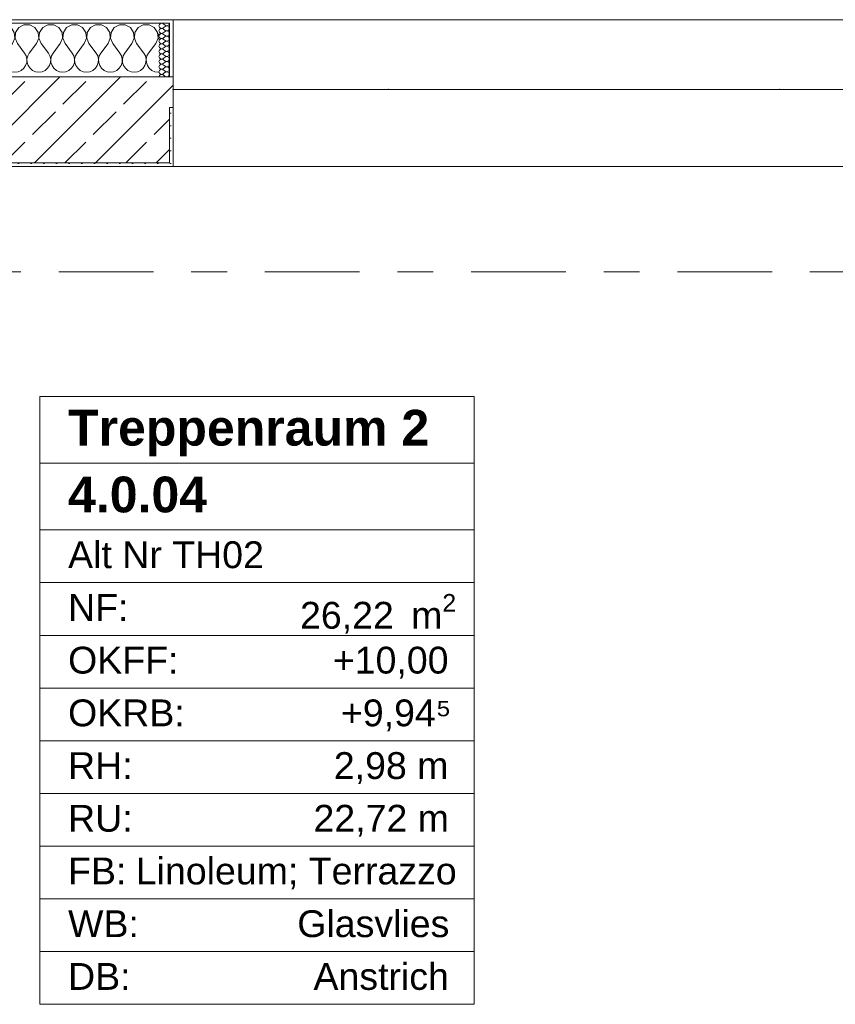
# Model space of a CAD drawing. Header units: metres. Extents: x -3.6 to 84.5, y -11 to 16.8.
# Tile 50 of 229: x 11.5 to 13.8, y 11.1 to 13.9. Entities that reach past the tile are written whole.
import ezdxf

# ---------------------------------------------------------------- set-up
doc = ezdxf.new("R2010")
doc.units = ezdxf.units.M
doc.header["$MEASUREMENT"] = 0
doc.linetypes.add('Strichlinie doppelt', pattern=[0.546806, 0.264583, -0.105833, 0.070556, -0.105833])
for name, color, linetype in [('401 - Zone.Raum_ Raumbegrenzung_ Whg.', 7, 'Continuous'), ('451 - Universal.Achsen Raster', 7, 'Continuous'), ('604 - Struktur.Wand Aussen', 7, 'Continuous'), ('613 - Struktur.Fassade', 7, 'Continuous')]:
    doc.layers.add(name, color=color, linetype=linetype)
doc.styles.add('ERSTELLTER_STIL_1', font='txt')
doc.styles.add('ERSTELLTER_STIL_2', font='txt')
pattern_1 = [(0, (0, 0), (0, 0.08660254), [0, -0.05]), (0, (0.025, 0.0433), (0, 0.08660254), [0, -0.05])]
pattern_2 = [(45, (0, 0), (-0.01767767, 0.01767767), [0, -0.025])]

# ---------------------------------------------------------------- blocks, each defined once
blk = doc.blocks.new('*X10')
at = {"layer": '604 - Struktur.Wand Aussen', "color": 7, "linetype": 'Continuous', "lineweight": 5}
for p, q in [((10.7748, 13.8407), (10.76, 13.8407)), ((10.7891, 13.833), (10.7748, 13.8407)), ((10.7981, 13.8195), (10.7891, 13.833)), ((10.7996, 13.8033), (10.7981, 13.8195)), ((10.8019, 13.8195), (10.8004, 13.8033)), ((10.8109, 13.833), (10.8019, 13.8195)), ((10.8252, 13.8407), (10.8109, 13.833)), ((10.8415, 13.8407), (10.8252, 13.8407)), ((10.8558, 13.833), (10.8415, 13.8407)), ((10.8648, 13.8195), (10.8558, 13.833)), ((10.8663, 13.8033), (10.8648, 13.8195)), ((10.8686, 13.8195), (10.867, 13.8033)), ((10.8776, 13.833), (10.8686, 13.8195)), ((10.8919, 13.8407), (10.8776, 13.833)), ((10.9081, 13.8407), (10.8919, 13.8407)), ((10.9224, 13.833), (10.9081, 13.8407)), ((10.9314, 13.8195), (10.9224, 13.833)), ((10.933, 13.8033), (10.9314, 13.8195)), ((10.9352, 13.8195), (10.9337, 13.8033)), ((10.9442, 13.833), (10.9352, 13.8195)), ((10.9585, 13.8407), (10.9442, 13.833)), ((10.9748, 13.8407), (10.9585, 13.8407)), ((10.9891, 13.833), (10.9748, 13.8407)), ((10.9981, 13.8195), (10.9891, 13.833)), ((10.9996, 13.8033), (10.9981, 13.8195)), ((11.0019, 13.8195), (11.0004, 13.8033)), ((11.0109, 13.833), (11.0019, 13.8195)), ((11.0252, 13.8407), (11.0109, 13.833)), ((11.0415, 13.8407), (11.0252, 13.8407)), ((11.0558, 13.833), (11.0415, 13.8407)), ((11.0648, 13.8195), (11.0558, 13.833)), ((11.0663, 13.8033), (11.0648, 13.8195)), ((11.0686, 13.8195), (11.067, 13.8033)), ((11.0776, 13.833), (11.0686, 13.8195)), ((11.0919, 13.8407), (11.0776, 13.833)), ((11.1081, 13.8407), (11.0919, 13.8407)), ((11.1224, 13.833), (11.1081, 13.8407)), ((11.1314, 13.8195), (11.1224, 13.833)), ((11.133, 13.8033), (11.1314, 13.8195)), ((11.1352, 13.8195), (11.1337, 13.8033)), ((11.1442, 13.833), (11.1352, 13.8195)), ((11.1585, 13.8407), (11.1442, 13.833)), ((11.1748, 13.8407), (11.1585, 13.8407)), ((11.1891, 13.833), (11.1748, 13.8407)), ((11.1981, 13.8195), (11.1891, 13.833)), ((11.1996, 13.8033), (11.1981, 13.8195)), ((11.2019, 13.8195), (11.2004, 13.8033)), ((11.2109, 13.833), (11.2019, 13.8195)), ((11.2252, 13.8407), (11.2109, 13.833)), ((11.2415, 13.8407), (11.2252, 13.8407)), ((11.2558, 13.833), (11.2415, 13.8407)), ((11.2648, 13.8195), (11.2558, 13.833)), ((11.2663, 13.8033), (11.2648, 13.8195)), ((11.2686, 13.8195), (11.267, 13.8033)), ((11.2776, 13.833), (11.2686, 13.8195)), ((11.2919, 13.8407), (11.2776, 13.833)), ((11.3081, 13.8407), (11.2919, 13.8407)), ((11.3224, 13.833), (11.3081, 13.8407)), ((11.3314, 13.8195), (11.3224, 13.833)), ((11.333, 13.8033), (11.3314, 13.8195)), ((11.3352, 13.8195), (11.3337, 13.8033)), ((11.3442, 13.833), (11.3352, 13.8195)), ((11.3585, 13.8407), (11.3442, 13.833)), ((11.3748, 13.8407), (11.3585, 13.8407)), ((11.3891, 13.833), (11.3748, 13.8407)), ((11.3981, 13.8195), (11.3891, 13.833)), ((11.3996, 13.8033), (11.3981, 13.8195)), ((11.4019, 13.8195), (11.4004, 13.8033)), ((11.4109, 13.833), (11.4019, 13.8195)), ((11.4252, 13.8407), (11.4109, 13.833)), ((11.4415, 13.8407), (11.4252, 13.8407)), ((11.4558, 13.833), (11.4415, 13.8407)), ((11.4648, 13.8195), (11.4558, 13.833)), ((11.4663, 13.8033), (11.4648, 13.8195)), ((11.4686, 13.8195), (11.467, 13.8033)), ((11.4776, 13.833), (11.4686, 13.8195)), ((11.4919, 13.8407), (11.4776, 13.833)), ((11.5081, 13.8407), (11.4919, 13.8407)), ((11.5224, 13.833), (11.5081, 13.8407)), ((11.5314, 13.8195), (11.5224, 13.833)), ((11.533, 13.8033), (11.5314, 13.8195)), ((11.5352, 13.8195), (11.5337, 13.8033)), ((11.5442, 13.833), (11.5352, 13.8195)), ((11.5585, 13.8407), (11.5442, 13.833)), ((11.5748, 13.8407), (11.5585, 13.8407)), ((11.5891, 13.833), (11.5748, 13.8407)), ((11.5981, 13.8195), (11.5891, 13.833)), ((11.5996, 13.8033), (11.5981, 13.8195)), ((11.6019, 13.8195), (11.6004, 13.8033)), ((11.6109, 13.833), (11.6019, 13.8195)), ((11.6252, 13.8407), (11.6109, 13.833)), ((11.6415, 13.8407), (11.6252, 13.8407)), ((11.6558, 13.833), (11.6415, 13.8407)), ((11.6648, 13.8195), (11.6558, 13.833)), ((11.6663, 13.8033), (11.6648, 13.8195)), ((11.6686, 13.8195), (11.667, 13.8033)), ((11.6776, 13.833), (11.6686, 13.8195)), ((11.6919, 13.8407), (11.6776, 13.833)), ((11.7081, 13.8407), (11.6919, 13.8407)), ((11.7224, 13.833), (11.7081, 13.8407)), ((11.7314, 13.8195), (11.7224, 13.833)), ((11.733, 13.8033), (11.7314, 13.8195)), ((11.7352, 13.8195), (11.7337, 13.8033)), ((11.7442, 13.833), (11.7352, 13.8195)), ((11.7585, 13.8407), (11.7442, 13.833)), ((11.7748, 13.8407), (11.7585, 13.8407)), ((11.7891, 13.833), (11.7748, 13.8407)), ((11.7981, 13.8195), (11.7891, 13.833)), ((11.7996, 13.8033), (11.7981, 13.8195)), ((11.8019, 13.8195), (11.8004, 13.8033)), ((11.8109, 13.833), (11.8019, 13.8195)), ((11.8252, 13.8407), (11.8109, 13.833)), ((11.8415, 13.8407), (11.8252, 13.8407)), ((11.8558, 13.833), (11.8415, 13.8407)), ((11.8648, 13.8195), (11.8558, 13.833)), ((11.8663, 13.8033), (11.8648, 13.8195)), ((11.8686, 13.8195), (11.867, 13.8033)), ((11.8776, 13.833), (11.8686, 13.8195)), ((11.8919, 13.8407), (11.8776, 13.833)), ((11.9081, 13.8407), (11.8919, 13.8407)), ((11.9224, 13.833), (11.9081, 13.8407)), ((11.9314, 13.8195), (11.9224, 13.833)), ((11.933, 13.8033), (11.9314, 13.8195)), ((11.935, 13.8167), (11.9337, 13.8033)), ((10.7933, 13.7883), (10.7733, 13.7617)), ((10.7933, 13.7883), (10.7996, 13.8033)), ((10.8004, 13.8033), (10.8067, 13.7883)), ((10.8067, 13.7883), (10.8267, 13.7617)), ((10.86, 13.7883), (10.84, 13.7617)), ((10.86, 13.7883), (10.8663, 13.8033)), ((10.867, 13.8033), (10.8733, 13.7883)), ((10.8733, 13.7883), (10.8933, 13.7617)), ((10.9267, 13.7883), (10.9067, 13.7617)), ((10.9267, 13.7883), (10.933, 13.8033)), ((10.9337, 13.8033), (10.94, 13.7883)), ((10.94, 13.7883), (10.96, 13.7617)), ((10.9933, 13.7883), (10.9733, 13.7617)), ((10.9933, 13.7883), (10.9996, 13.8033)), ((11.0004, 13.8033), (11.0067, 13.7883)), ((11.0067, 13.7883), (11.0267, 13.7617)), ((11.06, 13.7883), (11.04, 13.7617)), ((11.06, 13.7883), (11.0663, 13.8033)), ((11.067, 13.8033), (11.0733, 13.7883)), ((11.0733, 13.7883), (11.0933, 13.7617)), ((11.1267, 13.7883), (11.1067, 13.7617)), ((11.1267, 13.7883), (11.133, 13.8033)), ((11.1337, 13.8033), (11.14, 13.7883)), ((11.14, 13.7883), (11.16, 13.7617)), ((11.1933, 13.7883), (11.1733, 13.7617)), ((11.1933, 13.7883), (11.1996, 13.8033)), ((11.2004, 13.8033), (11.2067, 13.7883)), ((11.2067, 13.7883), (11.2267, 13.7617)), ((11.26, 13.7883), (11.24, 13.7617)), ((11.26, 13.7883), (11.2663, 13.8033)), ((11.267, 13.8033), (11.2733, 13.7883)), ((11.2733, 13.7883), (11.2933, 13.7617)), ((11.3267, 13.7883), (11.3067, 13.7617)), ((11.3267, 13.7883), (11.333, 13.8033)), ((11.3337, 13.8033), (11.34, 13.7883)), ((11.34, 13.7883), (11.36, 13.7617)), ((11.3933, 13.7883), (11.3733, 13.7617)), ((11.3933, 13.7883), (11.3996, 13.8033)), ((11.4004, 13.8033), (11.4067, 13.7883)), ((11.4067, 13.7883), (11.4267, 13.7617)), ((11.46, 13.7883), (11.44, 13.7617)), ((11.46, 13.7883), (11.4663, 13.8033)), ((11.467, 13.8033), (11.4733, 13.7883)), ((11.4733, 13.7883), (11.4933, 13.7617)), ((11.5267, 13.7883), (11.5067, 13.7617)), ((11.5267, 13.7883), (11.533, 13.8033)), ((11.5337, 13.8033), (11.54, 13.7883)), ((11.54, 13.7883), (11.56, 13.7617)), ((11.5933, 13.7883), (11.5733, 13.7617)), ((11.5933, 13.7883), (11.5996, 13.8033)), ((11.6004, 13.8033), (11.6067, 13.7883)), ((11.6067, 13.7883), (11.6267, 13.7617)), ((11.66, 13.7883), (11.64, 13.7617)), ((11.66, 13.7883), (11.6663, 13.8033)), ((11.667, 13.8033), (11.6733, 13.7883)), ((11.6733, 13.7883), (11.6933, 13.7617)), ((11.7267, 13.7883), (11.7067, 13.7617)), ((11.7267, 13.7883), (11.733, 13.8033)), ((11.7337, 13.8033), (11.74, 13.7883)), ((11.74, 13.7883), (11.76, 13.7617)), ((11.7933, 13.7883), (11.7733, 13.7617)), ((11.7933, 13.7883), (11.7996, 13.8033)), ((11.8004, 13.8033), (11.8067, 13.7883)), ((11.8067, 13.7883), (11.8267, 13.7617)), ((11.86, 13.7883), (11.84, 13.7617)), ((11.86, 13.7883), (11.8663, 13.8033)), ((11.867, 13.8033), (11.8733, 13.7883)), ((11.8733, 13.7883), (11.8933, 13.7617)), ((11.9267, 13.7883), (11.9067, 13.7617)), ((11.9267, 13.7883), (11.933, 13.8033)), ((11.9337, 13.8033), (11.935, 13.8003)), ((10.7645, 13.7536), (10.76, 13.7617)), ((10.7733, 13.7617), (10.7689, 13.7536)), ((10.8311, 13.7536), (10.8267, 13.7617)), ((10.84, 13.7617), (10.8355, 13.7536)), ((10.8978, 13.7536), (10.8933, 13.7617)), ((10.9067, 13.7617), (10.9022, 13.7536)), ((10.9645, 13.7536), (10.96, 13.7617)), ((10.9733, 13.7617), (10.9689, 13.7536)), ((11.0311, 13.7536), (11.0267, 13.7617)), ((11.04, 13.7617), (11.0355, 13.7536)), ((11.0978, 13.7536), (11.0933, 13.7617)), ((11.1067, 13.7617), (11.1022, 13.7536)), ((11.1645, 13.7536), (11.16, 13.7617)), ((11.1733, 13.7617), (11.1689, 13.7536)), ((11.2311, 13.7536), (11.2267, 13.7617)), ((11.24, 13.7617), (11.2355, 13.7536)), ((11.2978, 13.7536), (11.2933, 13.7617)), ((11.3067, 13.7617), (11.3022, 13.7536)), ((11.3645, 13.7536), (11.36, 13.7617)), ((11.3733, 13.7617), (11.3689, 13.7536)), ((11.4311, 13.7536), (11.4267, 13.7617)), ((11.44, 13.7617), (11.4355, 13.7536)), ((11.4978, 13.7536), (11.4933, 13.7617)), ((11.5067, 13.7617), (11.5022, 13.7536)), ((11.5645, 13.7536), (11.56, 13.7617)), ((11.5733, 13.7617), (11.5689, 13.7536)), ((11.6311, 13.7536), (11.6267, 13.7617)), ((11.64, 13.7617), (11.6355, 13.7536)), ((11.6978, 13.7536), (11.6933, 13.7617)), ((11.7067, 13.7617), (11.7022, 13.7536)), ((11.7645, 13.7536), (11.76, 13.7617)), ((11.7733, 13.7617), (11.7689, 13.7536)), ((11.8311, 13.7536), (11.8267, 13.7617)), ((11.84, 13.7617), (11.8355, 13.7536)), ((11.8978, 13.7536), (11.8933, 13.7617)), ((11.9067, 13.7617), (11.9022, 13.7536)), ((10.7631, 13.7268), (10.7661, 13.7355)), ((10.7665, 13.7447), (10.7645, 13.7536)), ((10.7661, 13.7355), (10.7665, 13.7447)), ((10.7689, 13.7536), (10.7668, 13.7447)), ((10.7668, 13.7447), (10.7672, 13.7355)), ((10.7672, 13.7355), (10.7702, 13.7268)), ((10.8298, 13.7268), (10.8328, 13.7355)), ((10.8332, 13.7447), (10.8311, 13.7536)), ((10.8328, 13.7355), (10.8332, 13.7447)), ((10.8355, 13.7536), (10.8335, 13.7447)), ((10.8335, 13.7447), (10.8339, 13.7355)), ((10.8339, 13.7355), (10.8369, 13.7268)), ((10.8965, 13.7268), (10.8994, 13.7355)), ((10.8999, 13.7447), (10.8978, 13.7536)), ((10.8994, 13.7355), (10.8999, 13.7447)), ((10.9022, 13.7536), (10.9001, 13.7447)), ((10.9001, 13.7447), (10.9006, 13.7355)), ((10.9006, 13.7355), (10.9035, 13.7268)), ((10.9631, 13.7268), (10.9661, 13.7355)), ((10.9665, 13.7447), (10.9645, 13.7536)), ((10.9661, 13.7355), (10.9665, 13.7447)), ((10.9689, 13.7536), (10.9668, 13.7447)), ((10.9668, 13.7447), (10.9672, 13.7355)), ((10.9672, 13.7355), (10.9702, 13.7268)), ((11.0298, 13.7268), (11.0328, 13.7355)), ((11.0332, 13.7447), (11.0311, 13.7536)), ((11.0328, 13.7355), (11.0332, 13.7447)), ((11.0355, 13.7536), (11.0335, 13.7447)), ((11.0335, 13.7447), (11.0339, 13.7355)), ((11.0339, 13.7355), (11.0369, 13.7268)), ((11.0965, 13.7268), (11.0994, 13.7355)), ((11.0999, 13.7447), (11.0978, 13.7536)), ((11.0994, 13.7355), (11.0999, 13.7447)), ((11.1022, 13.7536), (11.1001, 13.7447)), ((11.1001, 13.7447), (11.1006, 13.7355)), ((11.1006, 13.7355), (11.1035, 13.7268)), ((11.1631, 13.7268), (11.1661, 13.7355)), ((11.1665, 13.7447), (11.1645, 13.7536)), ((11.1661, 13.7355), (11.1665, 13.7447)), ((11.1689, 13.7536), (11.1668, 13.7447)), ((11.1668, 13.7447), (11.1672, 13.7355)), ((11.1672, 13.7355), (11.1702, 13.7268)), ((11.2298, 13.7268), (11.2328, 13.7355)), ((11.2332, 13.7447), (11.2311, 13.7536)), ((11.2328, 13.7355), (11.2332, 13.7447)), ((11.2355, 13.7536), (11.2335, 13.7447)), ((11.2335, 13.7447), (11.2339, 13.7355)), ((11.2339, 13.7355), (11.2369, 13.7268)), ((11.2965, 13.7268), (11.2994, 13.7355)), ((11.2999, 13.7447), (11.2978, 13.7536)), ((11.2994, 13.7355), (11.2999, 13.7447)), ((11.3022, 13.7536), (11.3001, 13.7447)), ((11.3001, 13.7447), (11.3006, 13.7355)), ((11.3006, 13.7355), (11.3035, 13.7268)), ((11.3631, 13.7268), (11.3661, 13.7355)), ((11.3665, 13.7447), (11.3645, 13.7536)), ((11.3661, 13.7355), (11.3665, 13.7447)), ((11.3689, 13.7536), (11.3668, 13.7447)), ((11.3668, 13.7447), (11.3672, 13.7355)), ((11.3672, 13.7355), (11.3702, 13.7268)), ((11.4298, 13.7268), (11.4328, 13.7355)), ((11.4332, 13.7447), (11.4311, 13.7536)), ((11.4328, 13.7355), (11.4332, 13.7447)), ((11.4355, 13.7536), (11.4335, 13.7447)), ((11.4335, 13.7447), (11.4339, 13.7355)), ((11.4339, 13.7355), (11.4369, 13.7268)), ((11.4965, 13.7268), (11.4994, 13.7355)), ((11.4999, 13.7447), (11.4978, 13.7536)), ((11.4994, 13.7355), (11.4999, 13.7447)), ((11.5022, 13.7536), (11.5001, 13.7447)), ((11.5001, 13.7447), (11.5006, 13.7355)), ((11.5006, 13.7355), (11.5035, 13.7268)), ((11.5631, 13.7268), (11.5661, 13.7355)), ((11.5665, 13.7447), (11.5645, 13.7536)), ((11.5661, 13.7355), (11.5665, 13.7447)), ((11.5689, 13.7536), (11.5668, 13.7447)), ((11.5668, 13.7447), (11.5672, 13.7355)), ((11.5672, 13.7355), (11.5702, 13.7268)), ((11.6298, 13.7268), (11.6328, 13.7355)), ((11.6332, 13.7447), (11.6311, 13.7536)), ((11.6328, 13.7355), (11.6332, 13.7447)), ((11.6355, 13.7536), (11.6335, 13.7447)), ((11.6335, 13.7447), (11.6339, 13.7355)), ((11.6339, 13.7355), (11.6369, 13.7268)), ((11.6965, 13.7268), (11.6994, 13.7355)), ((11.6999, 13.7447), (11.6978, 13.7536)), ((11.6994, 13.7355), (11.6999, 13.7447)), ((11.7022, 13.7536), (11.7001, 13.7447)), ((11.7001, 13.7447), (11.7006, 13.7355)), ((11.7006, 13.7355), (11.7035, 13.7268)), ((11.7631, 13.7268), (11.7661, 13.7355)), ((11.7665, 13.7447), (11.7645, 13.7536)), ((11.7661, 13.7355), (11.7665, 13.7447)), ((11.7689, 13.7536), (11.7668, 13.7447)), ((11.7668, 13.7447), (11.7672, 13.7355)), ((11.7672, 13.7355), (11.7702, 13.7268)), ((11.8298, 13.7268), (11.8328, 13.7355)), ((11.8332, 13.7447), (11.8311, 13.7536)), ((11.8328, 13.7355), (11.8332, 13.7447)), ((11.8355, 13.7536), (11.8335, 13.7447)), ((11.8335, 13.7447), (11.8339, 13.7355)), ((11.8339, 13.7355), (11.8369, 13.7268)), ((11.8965, 13.7268), (11.8994, 13.7355)), ((11.8999, 13.7447), (11.8978, 13.7536)), ((11.8994, 13.7355), (11.8999, 13.7447)), ((11.9022, 13.7536), (11.9001, 13.7447)), ((11.9001, 13.7447), (11.9006, 13.7355)), ((11.9006, 13.7355), (11.9035, 13.7268)), ((10.76, 13.7222), (10.7631, 13.7268)), ((10.7702, 13.7268), (10.7754, 13.7192)), ((10.7754, 13.7192), (10.7825, 13.7133)), ((10.7825, 13.7133), (10.7909, 13.7096)), ((10.7909, 13.7096), (10.8, 13.7083)), ((10.8, 13.7083), (10.8091, 13.7096)), ((10.8091, 13.7096), (10.8175, 13.7133)), ((10.8175, 13.7133), (10.8246, 13.7192)), ((10.8246, 13.7192), (10.8298, 13.7268)), ((10.8369, 13.7268), (10.8421, 13.7192)), ((10.8421, 13.7192), (10.8491, 13.7133)), ((10.8491, 13.7133), (10.8576, 13.7096)), ((10.8576, 13.7096), (10.8667, 13.7083)), ((10.8667, 13.7083), (10.8758, 13.7096)), ((10.8758, 13.7096), (10.8842, 13.7133)), ((10.8842, 13.7133), (10.8913, 13.7192)), ((10.8913, 13.7192), (10.8965, 13.7268)), ((10.9035, 13.7268), (10.9087, 13.7192)), ((10.9087, 13.7192), (10.9158, 13.7133)), ((10.9158, 13.7133), (10.9242, 13.7096)), ((10.9242, 13.7096), (10.9333, 13.7083)), ((10.9333, 13.7083), (10.9424, 13.7096)), ((10.9424, 13.7096), (10.9509, 13.7133)), ((10.9509, 13.7133), (10.9579, 13.7192)), ((10.9579, 13.7192), (10.9631, 13.7268)), ((10.9702, 13.7268), (10.9754, 13.7192)), ((10.9754, 13.7192), (10.9825, 13.7133)), ((10.9825, 13.7133), (10.9909, 13.7096)), ((10.9909, 13.7096), (11, 13.7083)), ((11, 13.7083), (11.0091, 13.7096)), ((11.0091, 13.7096), (11.0175, 13.7133)), ((11.0175, 13.7133), (11.0246, 13.7192)), ((11.0246, 13.7192), (11.0298, 13.7268)), ((11.0369, 13.7268), (11.0421, 13.7192)), ((11.0421, 13.7192), (11.0491, 13.7133)), ((11.0491, 13.7133), (11.0576, 13.7096)), ((11.0576, 13.7096), (11.0667, 13.7083)), ((11.0667, 13.7083), (11.0758, 13.7096)), ((11.0758, 13.7096), (11.0842, 13.7133)), ((11.0842, 13.7133), (11.0913, 13.7192)), ((11.0913, 13.7192), (11.0965, 13.7268)), ((11.1035, 13.7268), (11.1087, 13.7192)), ((11.1087, 13.7192), (11.1158, 13.7133)), ((11.1158, 13.7133), (11.1242, 13.7096)), ((11.1242, 13.7096), (11.1333, 13.7083)), ((11.1333, 13.7083), (11.1424, 13.7096)), ((11.1424, 13.7096), (11.1509, 13.7133)), ((11.1509, 13.7133), (11.1579, 13.7192)), ((11.1579, 13.7192), (11.1631, 13.7268)), ((11.1702, 13.7268), (11.1754, 13.7192)), ((11.1754, 13.7192), (11.1825, 13.7133)), ((11.1825, 13.7133), (11.1909, 13.7096)), ((11.1909, 13.7096), (11.2, 13.7083)), ((11.2, 13.7083), (11.2091, 13.7096)), ((11.2091, 13.7096), (11.2175, 13.7133)), ((11.2175, 13.7133), (11.2246, 13.7192)), ((11.2246, 13.7192), (11.2298, 13.7268)), ((11.2369, 13.7268), (11.2421, 13.7192)), ((11.2421, 13.7192), (11.2491, 13.7133)), ((11.2491, 13.7133), (11.2576, 13.7096)), ((11.2576, 13.7096), (11.2667, 13.7083)), ((11.2667, 13.7083), (11.2758, 13.7096)), ((11.2758, 13.7096), (11.2842, 13.7133)), ((11.2842, 13.7133), (11.2913, 13.7192)), ((11.2913, 13.7192), (11.2965, 13.7268)), ((11.3035, 13.7268), (11.3087, 13.7192)), ((11.3087, 13.7192), (11.3158, 13.7133)), ((11.3158, 13.7133), (11.3242, 13.7096)), ((11.3242, 13.7096), (11.3333, 13.7083)), ((11.3333, 13.7083), (11.3424, 13.7096)), ((11.3424, 13.7096), (11.3509, 13.7133)), ((11.3509, 13.7133), (11.3579, 13.7192)), ((11.3579, 13.7192), (11.3631, 13.7268)), ((11.3702, 13.7268), (11.3754, 13.7192)), ((11.3754, 13.7192), (11.3825, 13.7133)), ((11.3825, 13.7133), (11.3909, 13.7096)), ((11.3909, 13.7096), (11.4, 13.7083)), ((11.4, 13.7083), (11.4091, 13.7096)), ((11.4091, 13.7096), (11.4175, 13.7133)), ((11.4175, 13.7133), (11.4246, 13.7192)), ((11.4246, 13.7192), (11.4298, 13.7268)), ((11.4369, 13.7268), (11.4421, 13.7192)), ((11.4421, 13.7192), (11.4491, 13.7133)), ((11.4491, 13.7133), (11.4576, 13.7096)), ((11.4576, 13.7096), (11.4667, 13.7083)), ((11.4667, 13.7083), (11.4758, 13.7096)), ((11.4758, 13.7096), (11.4842, 13.7133)), ((11.4842, 13.7133), (11.4913, 13.7192)), ((11.4913, 13.7192), (11.4965, 13.7268)), ((11.5035, 13.7268), (11.5087, 13.7192)), ((11.5087, 13.7192), (11.5158, 13.7133)), ((11.5158, 13.7133), (11.5242, 13.7096)), ((11.5242, 13.7096), (11.5333, 13.7083)), ((11.5333, 13.7083), (11.5424, 13.7096)), ((11.5424, 13.7096), (11.5509, 13.7133)), ((11.5509, 13.7133), (11.5579, 13.7192)), ((11.5579, 13.7192), (11.5631, 13.7268)), ((11.5702, 13.7268), (11.5754, 13.7192)), ((11.5754, 13.7192), (11.5825, 13.7133)), ((11.5825, 13.7133), (11.5909, 13.7096)), ((11.5909, 13.7096), (11.6, 13.7083)), ((11.6, 13.7083), (11.6091, 13.7096)), ((11.6091, 13.7096), (11.6175, 13.7133)), ((11.6175, 13.7133), (11.6246, 13.7192)), ((11.6246, 13.7192), (11.6298, 13.7268)), ((11.6369, 13.7268), (11.6421, 13.7192)), ((11.6421, 13.7192), (11.6491, 13.7133)), ((11.6491, 13.7133), (11.6576, 13.7096)), ((11.6576, 13.7096), (11.6667, 13.7083)), ((11.6667, 13.7083), (11.6758, 13.7096)), ((11.6758, 13.7096), (11.6842, 13.7133)), ((11.6842, 13.7133), (11.6913, 13.7192)), ((11.6913, 13.7192), (11.6965, 13.7268)), ((11.7035, 13.7268), (11.7087, 13.7192)), ((11.7087, 13.7192), (11.7158, 13.7133)), ((11.7158, 13.7133), (11.7242, 13.7096)), ((11.7242, 13.7096), (11.7333, 13.7083)), ((11.7333, 13.7083), (11.7424, 13.7096)), ((11.7424, 13.7096), (11.7509, 13.7133)), ((11.7509, 13.7133), (11.7579, 13.7192)), ((11.7579, 13.7192), (11.7631, 13.7268)), ((11.7702, 13.7268), (11.7754, 13.7192)), ((11.7754, 13.7192), (11.7825, 13.7133)), ((11.7825, 13.7133), (11.7909, 13.7096)), ((11.7909, 13.7096), (11.8, 13.7083)), ((11.8, 13.7083), (11.8091, 13.7096)), ((11.8091, 13.7096), (11.8175, 13.7133)), ((11.8175, 13.7133), (11.8246, 13.7192)), ((11.8246, 13.7192), (11.8298, 13.7268)), ((11.8369, 13.7268), (11.8421, 13.7192)), ((11.8421, 13.7192), (11.8491, 13.7133)), ((11.8491, 13.7133), (11.8576, 13.7096)), ((11.8576, 13.7096), (11.8667, 13.7083)), ((11.8667, 13.7083), (11.8758, 13.7096)), ((11.8758, 13.7096), (11.8842, 13.7133)), ((11.8842, 13.7133), (11.8913, 13.7192)), ((11.8913, 13.7192), (11.8965, 13.7268)), ((11.9035, 13.7268), (11.9087, 13.7192)), ((11.9087, 13.7192), (11.9158, 13.7133)), ((11.9158, 13.7133), (11.9242, 13.7096)), ((11.9242, 13.7096), (11.9333, 13.7083)), ((11.9333, 13.7083), (11.935, 13.7086))]:
    blk.add_line(p, q, dxfattribs=at)
blk = doc.blocks.new('*X58')
at = {"layer": '604 - Struktur.Wand Aussen', "color": 7, "linetype": 'Continuous', "lineweight": 5}
for p, q in [((11.9397, 13.8442), (11.9368, 13.8416)), ((11.9435, 13.845), (11.9397, 13.8442)), ((11.9471, 13.8436), (11.9435, 13.845)), ((11.9471, 13.8436), (11.9528, 13.8393)), ((11.9632, 13.8412), (11.964, 13.843)), ((11.964, 13.843), (11.9643, 13.845)), ((11.9368, 13.8416), (11.9357, 13.8379)), ((11.9357, 13.8379), (11.9368, 13.8341)), ((11.9368, 13.8273), (11.9357, 13.8236)), ((11.9357, 13.8236), (11.9368, 13.8198)), ((11.9368, 13.8341), (11.9397, 13.8315)), ((11.9397, 13.83), (11.9368, 13.8273)), ((11.9368, 13.8198), (11.9397, 13.8172)), ((11.9397, 13.8157), (11.9368, 13.813)), ((11.9397, 13.8315), (11.9435, 13.8307)), ((11.9435, 13.8307), (11.9397, 13.83)), ((11.9397, 13.8172), (11.9435, 13.8165)), ((11.9435, 13.8164), (11.9397, 13.8157)), ((11.9435, 13.8307), (11.9471, 13.8321)), ((11.9471, 13.8293), (11.9435, 13.8307)), ((11.9435, 13.8165), (11.9471, 13.8179)), ((11.9471, 13.815), (11.9435, 13.8164)), ((11.9471, 13.8321), (11.9528, 13.8364)), ((11.9471, 13.8293), (11.9528, 13.825)), ((11.9471, 13.8179), (11.9528, 13.8221)), ((11.9471, 13.815), (11.9528, 13.8107)), ((11.9528, 13.8393), (11.9546, 13.8383)), ((11.9546, 13.8374), (11.9528, 13.8364)), ((11.9528, 13.825), (11.9546, 13.824)), ((11.9546, 13.8231), (11.9528, 13.8221)), ((11.9546, 13.8383), (11.9565, 13.8379)), ((11.9565, 13.8378), (11.9546, 13.8374)), ((11.9546, 13.824), (11.9565, 13.8236)), ((11.9565, 13.8235), (11.9546, 13.8231)), ((11.9565, 13.8379), (11.9585, 13.838)), ((11.9585, 13.8377), (11.9565, 13.8378)), ((11.9565, 13.8236), (11.9585, 13.8237)), ((11.9585, 13.8234), (11.9565, 13.8235)), ((11.9585, 13.838), (11.9603, 13.8386)), ((11.9603, 13.8371), (11.9585, 13.8377)), ((11.9585, 13.8237), (11.9603, 13.8243)), ((11.9603, 13.8228), (11.9585, 13.8234)), ((11.9603, 13.8386), (11.962, 13.8397)), ((11.962, 13.836), (11.9603, 13.8371)), ((11.9603, 13.8243), (11.962, 13.8254)), ((11.962, 13.8217), (11.9603, 13.8228)), ((11.962, 13.8397), (11.9632, 13.8412)), ((11.9632, 13.8345), (11.962, 13.836)), ((11.962, 13.8254), (11.9632, 13.827)), ((11.9632, 13.8202), (11.962, 13.8217)), ((11.964, 13.8327), (11.9632, 13.8345)), ((11.9632, 13.827), (11.964, 13.8288)), ((11.964, 13.8184), (11.9632, 13.8202)), ((11.9643, 13.8307), (11.964, 13.8327)), ((11.964, 13.8288), (11.9643, 13.8307)), ((11.9643, 13.8164), (11.964, 13.8184)), ((11.964, 13.8145), (11.9643, 13.8164)), ((11.9368, 13.813), (11.9357, 13.8093)), ((11.9357, 13.8093), (11.9368, 13.8055)), ((11.9368, 13.7988), (11.9357, 13.795)), ((11.9357, 13.795), (11.9368, 13.7912)), ((11.9368, 13.8055), (11.9397, 13.8029)), ((11.9397, 13.8014), (11.9368, 13.7988)), ((11.9368, 13.7912), (11.9397, 13.7886)), ((11.9397, 13.7871), (11.9368, 13.7845)), ((11.9397, 13.8029), (11.9435, 13.8022)), ((11.9435, 13.8021), (11.9397, 13.8014)), ((11.9397, 13.7886), (11.9435, 13.7879)), ((11.9435, 13.7878), (11.9397, 13.7871)), ((11.9435, 13.8022), (11.9471, 13.8036)), ((11.9471, 13.8007), (11.9435, 13.8021)), ((11.9435, 13.7879), (11.9471, 13.7893)), ((11.9471, 13.7864), (11.9435, 13.7878)), ((11.9471, 13.8036), (11.9528, 13.8079)), ((11.9471, 13.8007), (11.9528, 13.7964)), ((11.9471, 13.7893), (11.9528, 13.7936)), ((11.9528, 13.8107), (11.9546, 13.8098)), ((11.9546, 13.8088), (11.9528, 13.8079)), ((11.9528, 13.7964), (11.9546, 13.7955)), ((11.9546, 13.7945), (11.9528, 13.7936)), ((11.9546, 13.8098), (11.9565, 13.8093)), ((11.9565, 13.8093), (11.9546, 13.8088)), ((11.9546, 13.7955), (11.9565, 13.795)), ((11.9565, 13.795), (11.9546, 13.7945)), ((11.9565, 13.8093), (11.9585, 13.8094)), ((11.9585, 13.8092), (11.9565, 13.8093)), ((11.9565, 13.795), (11.9585, 13.7951)), ((11.9585, 13.7949), (11.9565, 13.795)), ((11.9585, 13.8094), (11.9603, 13.81)), ((11.9603, 13.8085), (11.9585, 13.8092)), ((11.9585, 13.7951), (11.9603, 13.7958)), ((11.9603, 13.7942), (11.9585, 13.7949)), ((11.9603, 13.81), (11.962, 13.8112)), ((11.962, 13.8074), (11.9603, 13.8085)), ((11.9603, 13.7958), (11.962, 13.7969)), ((11.962, 13.7931), (11.9603, 13.7942)), ((11.962, 13.8112), (11.9632, 13.8127)), ((11.9632, 13.8059), (11.962, 13.8074)), ((11.962, 13.7969), (11.9632, 13.7984)), ((11.9632, 13.7916), (11.962, 13.7931)), ((11.9632, 13.8127), (11.964, 13.8145)), ((11.964, 13.8041), (11.9632, 13.8059)), ((11.9632, 13.7984), (11.964, 13.8002)), ((11.964, 13.7898), (11.9632, 13.7916)), ((11.9643, 13.8021), (11.964, 13.8041)), ((11.964, 13.8002), (11.9643, 13.8021)), ((11.9643, 13.7879), (11.964, 13.7898)), ((11.964, 13.7859), (11.9643, 13.7879)), ((11.9368, 13.7845), (11.9357, 13.7807)), ((11.9357, 13.7807), (11.9368, 13.777)), ((11.9368, 13.7702), (11.9357, 13.7664)), ((11.9357, 13.7664), (11.9368, 13.7627)), ((11.9368, 13.777), (11.9397, 13.7743)), ((11.9397, 13.7728), (11.9368, 13.7702)), ((11.9368, 13.7627), (11.9397, 13.76)), ((11.9397, 13.7743), (11.9435, 13.7736)), ((11.9435, 13.7735), (11.9397, 13.7728)), ((11.9397, 13.76), (11.9435, 13.7593)), ((11.9435, 13.7736), (11.9471, 13.775)), ((11.9471, 13.7721), (11.9435, 13.7735)), ((11.9435, 13.7593), (11.9471, 13.7607)), ((11.9471, 13.7864), (11.9528, 13.7821)), ((11.9471, 13.775), (11.9528, 13.7793)), ((11.9471, 13.7721), (11.9528, 13.7679)), ((11.9471, 13.7607), (11.9528, 13.765)), ((11.9528, 13.7821), (11.9546, 13.7812)), ((11.9546, 13.7802), (11.9528, 13.7793)), ((11.9528, 13.7679), (11.9546, 13.7669)), ((11.9546, 13.766), (11.9528, 13.765)), ((11.9546, 13.7812), (11.9565, 13.7807)), ((11.9565, 13.7807), (11.9546, 13.7802)), ((11.9546, 13.7669), (11.9565, 13.7665)), ((11.9565, 13.7664), (11.9546, 13.766)), ((11.9565, 13.7807), (11.9585, 13.7808)), ((11.9585, 13.7806), (11.9565, 13.7807)), ((11.9565, 13.7665), (11.9585, 13.7666)), ((11.9585, 13.7663), (11.9565, 13.7664)), ((11.9585, 13.7808), (11.9603, 13.7815)), ((11.9603, 13.78), (11.9585, 13.7806)), ((11.9585, 13.7666), (11.9603, 13.7672)), ((11.9603, 13.7657), (11.9585, 13.7663)), ((11.9603, 13.7815), (11.962, 13.7826)), ((11.962, 13.7788), (11.9603, 13.78)), ((11.9603, 13.7672), (11.962, 13.7683)), ((11.962, 13.7646), (11.9603, 13.7657)), ((11.962, 13.7826), (11.9632, 13.7841)), ((11.9632, 13.7773), (11.962, 13.7788)), ((11.962, 13.7683), (11.9632, 13.7698)), ((11.9632, 13.763), (11.962, 13.7646)), ((11.9632, 13.7841), (11.964, 13.7859)), ((11.964, 13.7755), (11.9632, 13.7773)), ((11.9632, 13.7698), (11.964, 13.7716)), ((11.964, 13.7612), (11.9632, 13.763)), ((11.9643, 13.7736), (11.964, 13.7755)), ((11.964, 13.7716), (11.9643, 13.7736)), ((11.9643, 13.7593), (11.964, 13.7612)), ((11.9368, 13.7559), (11.9357, 13.7521)), ((11.9357, 13.7521), (11.9368, 13.7484)), ((11.9368, 13.7416), (11.9357, 13.7379)), ((11.9357, 13.7379), (11.9368, 13.7341)), ((11.9397, 13.7585), (11.9368, 13.7559)), ((11.9368, 13.7484), (11.9397, 13.7458)), ((11.9397, 13.7442), (11.9368, 13.7416)), ((11.9368, 13.7341), (11.9397, 13.7315)), ((11.9435, 13.7593), (11.9397, 13.7585)), ((11.9397, 13.7458), (11.9435, 13.745)), ((11.9435, 13.745), (11.9397, 13.7442)), ((11.9471, 13.7579), (11.9435, 13.7593)), ((11.9435, 13.745), (11.9471, 13.7464)), ((11.9471, 13.7436), (11.9435, 13.745)), ((11.9435, 13.7307), (11.9471, 13.7321)), ((11.9471, 13.7579), (11.9528, 13.7536)), ((11.9471, 13.7464), (11.9528, 13.7507)), ((11.9471, 13.7436), (11.9528, 13.7393)), ((11.9471, 13.7321), (11.9528, 13.7364)), ((11.9528, 13.7536), (11.9546, 13.7526)), ((11.9546, 13.7517), (11.9528, 13.7507)), ((11.9528, 13.7393), (11.9546, 13.7383)), ((11.9546, 13.7374), (11.9528, 13.7364)), ((11.9546, 13.7526), (11.9565, 13.7522)), ((11.9565, 13.7521), (11.9546, 13.7517)), ((11.9546, 13.7383), (11.9565, 13.7379)), ((11.9565, 13.7378), (11.9546, 13.7374)), ((11.9565, 13.7522), (11.9585, 13.7523)), ((11.9585, 13.752), (11.9565, 13.7521)), ((11.9565, 13.7379), (11.9585, 13.738)), ((11.9585, 13.7377), (11.9565, 13.7378)), ((11.9585, 13.7523), (11.9603, 13.7529)), ((11.9603, 13.7514), (11.9585, 13.752)), ((11.9585, 13.738), (11.9603, 13.7386)), ((11.9603, 13.7371), (11.9585, 13.7377)), ((11.9603, 13.7529), (11.962, 13.754)), ((11.962, 13.7503), (11.9603, 13.7514)), ((11.9603, 13.7386), (11.962, 13.7397)), ((11.962, 13.736), (11.9603, 13.7371)), ((11.962, 13.754), (11.9632, 13.7555)), ((11.9632, 13.7488), (11.962, 13.7503)), ((11.962, 13.7397), (11.9632, 13.7412)), ((11.9632, 13.7345), (11.962, 13.736)), ((11.9632, 13.7555), (11.964, 13.7573)), ((11.964, 13.747), (11.9632, 13.7488)), ((11.9632, 13.7412), (11.964, 13.743)), ((11.964, 13.7327), (11.9632, 13.7345)), ((11.964, 13.7573), (11.9643, 13.7593)), ((11.9643, 13.745), (11.964, 13.747)), ((11.964, 13.743), (11.9643, 13.745)), ((11.9643, 13.7307), (11.964, 13.7327)), ((11.9368, 13.7273), (11.9357, 13.7236)), ((11.9357, 13.7236), (11.9368, 13.7198)), ((11.9368, 13.713), (11.9357, 13.7093)), ((11.9357, 13.7093), (11.9368, 13.7055)), ((11.9397, 13.73), (11.9368, 13.7273)), ((11.9368, 13.7198), (11.9397, 13.7172)), ((11.9397, 13.7157), (11.9368, 13.713)), ((11.9368, 13.7055), (11.9397, 13.7029)), ((11.9397, 13.7315), (11.9435, 13.7307)), ((11.9435, 13.7307), (11.9397, 13.73)), ((11.9397, 13.7172), (11.9435, 13.7165)), ((11.9435, 13.7164), (11.9397, 13.7157)), ((11.9471, 13.7293), (11.9435, 13.7307)), ((11.9435, 13.7165), (11.9471, 13.7179)), ((11.9471, 13.715), (11.9435, 13.7164)), ((11.9471, 13.7293), (11.9528, 13.725)), ((11.9471, 13.7179), (11.9528, 13.7221)), ((11.9471, 13.715), (11.9528, 13.7107)), ((11.9471, 13.7036), (11.9528, 13.7079)), ((11.9528, 13.725), (11.9546, 13.724)), ((11.9546, 13.7231), (11.9528, 13.7221)), ((11.9528, 13.7107), (11.9546, 13.7098)), ((11.9546, 13.7088), (11.9528, 13.7079)), ((11.9546, 13.724), (11.9565, 13.7236)), ((11.9565, 13.7235), (11.9546, 13.7231)), ((11.9546, 13.7098), (11.9565, 13.7093)), ((11.9565, 13.7093), (11.9546, 13.7088)), ((11.9565, 13.7236), (11.9585, 13.7237)), ((11.9585, 13.7234), (11.9565, 13.7235)), ((11.9565, 13.7093), (11.9585, 13.7094)), ((11.9585, 13.7092), (11.9565, 13.7093)), ((11.9585, 13.7237), (11.9603, 13.7243)), ((11.9603, 13.7228), (11.9585, 13.7234)), ((11.9585, 13.7094), (11.9603, 13.71)), ((11.9603, 13.7085), (11.9585, 13.7092)), ((11.9603, 13.7243), (11.962, 13.7254)), ((11.962, 13.7217), (11.9603, 13.7228)), ((11.9603, 13.71), (11.962, 13.7112)), ((11.962, 13.7074), (11.9603, 13.7085)), ((11.962, 13.7254), (11.9632, 13.727)), ((11.9632, 13.7202), (11.962, 13.7217)), ((11.962, 13.7112), (11.9632, 13.7127)), ((11.9632, 13.7059), (11.962, 13.7074)), ((11.9632, 13.727), (11.964, 13.7288)), ((11.964, 13.7184), (11.9632, 13.7202)), ((11.9632, 13.7127), (11.964, 13.7145)), ((11.964, 13.7041), (11.9632, 13.7059)), ((11.964, 13.7288), (11.9643, 13.7307)), ((11.9643, 13.7164), (11.964, 13.7184)), ((11.964, 13.7145), (11.9643, 13.7164)), ((11.9368, 13.6988), (11.9357, 13.695)), ((11.9397, 13.7014), (11.9368, 13.6988)), ((11.9397, 13.7029), (11.9435, 13.7022)), ((11.9435, 13.7021), (11.9397, 13.7014)), ((11.9435, 13.7022), (11.9471, 13.7036)), ((11.9471, 13.7007), (11.9435, 13.7021)), ((11.9471, 13.7007), (11.9528, 13.6964)), ((11.9528, 13.6964), (11.9546, 13.6955)), ((11.9546, 13.6955), (11.9565, 13.695)), ((11.9565, 13.695), (11.9585, 13.6951)), ((11.9585, 13.6951), (11.9603, 13.6958)), ((11.9603, 13.6958), (11.962, 13.6969)), ((11.962, 13.6969), (11.9632, 13.6984)), ((11.9632, 13.6984), (11.964, 13.7002)), ((11.9643, 13.7021), (11.964, 13.7041)), ((11.964, 13.7002), (11.9643, 13.7021))]:
    blk.add_line(p, q, dxfattribs=at)

msp = doc.modelspace()

# ---------------------------------------------------------------- hatches: boundary and pattern name
at = {"layer": '604 - Struktur.Wand Aussen', "linetype": 'Continuous', "lineweight": 0, "true_color": 0x000000}
h = msp.add_hatch(dxfattribs=at)
h.set_pattern_fill('Verputz_0001', color=18, style=0, pattern_type=2)
h.set_pattern_definition(pattern_1)
h.paths.add_polyline_path([(10.73, 13.845), (11.965, 13.845), (11.965, 13.855), (10.73, 13.855)])
h = msp.add_hatch(dxfattribs=at)
h.set_pattern_fill('Verputz_0001', color=18, style=0, pattern_type=2)
h.set_pattern_definition(pattern_1)
h.paths.add_polyline_path([(11.965, 13.855), (11.965, 13.695), (11.975, 13.695), (11.975, 13.855)])
h = msp.add_hatch(dxfattribs=at)
h.set_pattern_fill('Beton__Stahlbeton_0001', color=18, style=0, pattern_type=2)
h.set_pattern_definition([(45, (0, 0), (-0.0848528, 0.0848528), []), (45, (-0.04243, 0.04243), (-0.0848528, 0.0848528), [0.09, -0.03])])
h.paths.add_polyline_path([(10.72, 13.575), (10.72, 13.505), (10.73, 13.505), (10.73, 13.455), (11.965, 13.455), (11.965, 13.61), (11.975, 13.61), (11.975, 13.695), (10.76, 13.695), (10.76, 13.575), (10.73, 13.575)])
h = msp.add_hatch(dxfattribs=at)
h.set_pattern_fill('Gips_0001', color=18, style=0, pattern_type=2)
h.set_pattern_definition(pattern_2)
h.paths.add_polyline_path([(11.965, 13.445), (11.975, 13.445), (11.975, 13.61), (11.965, 13.61)])
h = msp.add_hatch(dxfattribs=at)
h.set_pattern_fill('Gips_0001', color=18, style=0, pattern_type=2)
h.set_pattern_definition(pattern_2)
h.paths.add_polyline_path([(11.49, 13.455), (11.49, 13.445), (11.965, 13.445), (11.965, 13.455)])

# ---------------------------------------------------------------- linework, layer by layer
at = {"layer": '401 - Zone.Raum_ Raumbegrenzung_ Whg.', "color": 7, "linetype": 'Continuous', "lineweight": 9}
for p, q in [((12.8169, 12.8022), (11.6031, 12.8022)), ((11.6031, 12.8022), (11.6031, 11.1031)), ((11.6031, 12.8022), (12.8169, 12.8022)), ((11.6031, 12.6156), (11.6031, 12.8022)), ((12.8169, 11.1031), (12.8169, 12.8022)), ((12.8169, 12.8022), (12.8169, 12.6156)), ((12.8169, 12.6156), (11.6031, 12.6156)), ((11.6031, 12.6156), (12.8169, 12.6156)), ((11.6031, 12.429), (11.6031, 12.6156)), ((12.8169, 12.6156), (12.8169, 12.429)), ((12.8169, 12.429), (11.6031, 12.429)), ((11.6031, 12.429), (12.8169, 12.429)), ((11.6031, 12.2817), (11.6031, 12.429)), ((12.8169, 12.429), (12.8169, 12.2817)), ((12.8169, 12.2817), (11.6031, 12.2817)), ((11.6031, 12.2817), (12.8169, 12.2817)), ((11.6031, 12.1343), (11.6031, 12.2817)), ((12.8169, 12.2817), (12.8169, 12.1343)), ((12.8169, 12.1343), (11.6031, 12.1343)), ((11.6031, 12.1343), (12.8169, 12.1343)), ((11.6031, 11.987), (11.6031, 12.1343)), ((12.8169, 12.1343), (12.8169, 11.987)), ((12.8169, 11.987), (11.6031, 11.987)), ((11.6031, 11.987), (12.8169, 11.987)), ((11.6031, 11.8397), (11.6031, 11.987)), ((12.8169, 11.987), (12.8169, 11.8397)), ((12.8169, 11.8397), (11.6031, 11.8397)), ((11.6031, 11.8397), (12.8169, 11.8397)), ((11.6031, 11.6924), (11.6031, 11.8397)), ((12.8169, 11.8397), (12.8169, 11.6924)), ((12.8169, 11.6924), (11.6031, 11.6924)), ((11.6031, 11.6924), (12.8169, 11.6924)), ((11.6031, 11.5451), (11.6031, 11.6924)), ((12.8169, 11.6924), (12.8169, 11.5451)), ((12.8169, 11.5451), (11.6031, 11.5451)), ((11.6031, 11.5451), (12.8169, 11.5451)), ((11.6031, 11.3977), (11.6031, 11.5451)), ((12.8169, 11.5451), (12.8169, 11.3977)), ((12.8169, 11.3977), (11.6031, 11.3977)), ((11.6031, 11.3977), (12.8169, 11.3977)), ((11.6031, 11.2504), (11.6031, 11.3977)), ((12.8169, 11.3977), (12.8169, 11.2504)), ((12.8169, 11.2504), (11.6031, 11.2504)), ((11.6031, 11.2504), (12.8169, 11.2504)), ((11.6031, 11.1031), (11.6031, 11.2504)), ((12.8169, 11.2504), (12.8169, 11.1031)), ((11.6031, 11.1031), (12.8169, 11.1031)), ((12.8169, 11.1031), (11.6031, 11.1031))]:
    msp.add_line(p, q, dxfattribs=at)
at = {"layer": '451 - Universal.Achsen Raster', "color": 160, "linetype": 'Strichlinie doppelt', "lineweight": 9, "true_color": 0x3232ff}
msp.add_line((64.935, 13.15), (-3.175, 13.15), dxfattribs=at)
at = {"layer": '604 - Struktur.Wand Aussen', "color": 7, "linetype": 'Continuous', "lineweight": 5}
for p, q in [((11.935, 13.845), (10.76, 13.845)), ((11.935, 13.845), (11.965, 13.845)), ((11.965, 13.855), (11.975, 13.855)), ((11.965, 13.695), (11.965, 13.845)), ((11.965, 13.845), (11.965, 13.695)), ((11.975, 13.855), (11.975, 13.845)), ((11.975, 13.845), (11.975, 13.705)), ((11.975, 13.705), (11.975, 13.695)), ((11.935, 13.695), (11.965, 13.695)), ((11.965, 13.695), (11.975, 13.695)), ((11.965, 13.61), (11.975, 13.61)), ((11.975, 13.61), (11.975, 13.455)), ((11.965, 13.445), (11.975, 13.445)), ((11.975, 13.455), (11.975, 13.445))]:
    msp.add_line(p, q, dxfattribs=at)
at = {"layer": '604 - Struktur.Wand Aussen', "color": 7, "linetype": 'Continuous', "lineweight": 13}
for p, q in [((14.273, 13.855), (11.975, 13.855)), ((11.935, 13.695), (10.76, 13.695)), ((11.975, 13.695), (11.975, 13.61)), ((11.965, 13.455), (11.965, 13.61)), ((10.73, 13.455), (11.965, 13.455)), ((11.975, 13.445), (14.273, 13.445))]:
    msp.add_line(p, q, dxfattribs=at)
at = {"layer": '604 - Struktur.Wand Aussen', "color": 7, "linetype": 'Continuous', "lineweight": 5, "flags": 128}
for points in [[(11.965, 13.855), (10.73, 13.855)], [(11.49, 13.445), (11.965, 13.445)]]:
    msp.add_lwpolyline(points, dxfattribs=at)
at = {"layer": '613 - Struktur.Fassade', "color": 7, "linetype": 'Continuous', "lineweight": 13}
for p, q in [((12.5775, 13.66), (11.975, 13.66)), ((11.975, 13.66), (11.975, 13.66)), ((11.975, 13.66), (12.5775, 13.66)), ((12.5775, 13.66), (13.6705, 13.66)), ((13.6705, 13.66), (12.5775, 13.66)), ((13.6705, 13.66), (14.273, 13.66)), ((14.273, 13.66), (13.6705, 13.66))]:
    msp.add_line(p, q, dxfattribs=at)
for p in [(11.975, 13.66), (12.5775, 13.66), (12.5775, 13.66), (13.6705, 13.66), (13.6705, 13.66)]:
    msp.add_point(p, dxfattribs=at)

# ---------------------------------------------------------------- block references
at = {"layer": '604 - Struktur.Wand Aussen', "color": 7, "lineweight": 18}
for name in ['*X58', '*X10']:
    msp.add_blockref(name, (0, 0), dxfattribs=at)

# ---------------------------------------------------------------- texts
at = {"layer": '401 - Zone.Raum_ Raumbegrenzung_ Whg.', "color": 7, "lineweight": 9, "attachment_point": 1}
for s, insert, char_height, style in [('\\A1;{\\pqj;\\pt0;\\fArial|b1|i0|c0|p38;}', (12.7383, 12.7875), 0.1, 'ERSTELLTER_STIL_1'), ('\\A1;{\\pqj;\\pt0;\\fArial|b1|i0|c0|p38;Treppenraum 2}', (11.6817, 12.7646), 0.1, 'ERSTELLTER_STIL_1'), ('\\A1;{\\pql;\\pt0;\\fArial|b1|i0|c0|p38;4.0.04}', (11.6817, 12.578), 0.1, 'ERSTELLTER_STIL_1'), ('\\A1;{\\pqj;\\pt0;\\fArial|b1|i0|c0|p38;}', (12.7383, 12.6009), 0.1, 'ERSTELLTER_STIL_1'), ('\\A1;{\\pqj;\\pt0;\\fArial|b0|i0|c0|p38;}', (12.7383, 12.4143), 0.075, 'ERSTELLTER_STIL_2'), ('\\A1;{\\pqj;\\pt0;\\fArial|b0|i0|c0|p38;Alt Nr TH02}', (11.6817, 12.3971), 0.075, 'ERSTELLTER_STIL_2'), ('\\A1;{\\pqj;\\pt0;\\fArial|b0|i0|c0|p38;NF: }', (11.6817, 12.2498), 0.075, 'ERSTELLTER_STIL_2'), ('\\A1;{\\pql;\\pt0,0.05;\\fArial|b0|i0|c0|p38;26,22\\fArial|b0|i0|c0|p38;\\A1{\\H.66x;\\S^  ;}\\fArial|b0|i0|c0|p38; m\\fArial|b0|i0|c0|p38;\\A1{\\H.66x;\\S2^  ;}}', (12.3298, 12.2498), 0.075, 'ERSTELLTER_STIL_2'), ('\\A1;{\\pqj;\\pt0;\\fArial|b0|i0|c0|p38;OKFF: }', (11.6817, 12.1025), 0.075, 'ERSTELLTER_STIL_2'), ('\\A1;{\\pqj;\\pt0;\\fArial|b0|i0|c0|p38;+10,00}', (12.4215, 12.1025), 0.075, 'ERSTELLTER_STIL_2'), ('\\A1;{\\pqj;\\pt0;\\fArial|b0|i0|c0|p38;OKRB: }', (11.6817, 11.9551), 0.075, 'ERSTELLTER_STIL_2'), ('\\A1;{\\pqj;\\pt0;\\fArial|b0|i0|c0|p38;+9,94⁵}', (12.4442, 11.9551), 0.075, 'ERSTELLTER_STIL_2'), ('\\A1;{\\pqj;\\pt0;\\fArial|b0|i0|c0|p38;RH: }', (11.6817, 11.8078), 0.075, 'ERSTELLTER_STIL_2'), ('\\A1;{\\pqj;\\pt0;\\fArial|b0|i0|c0|p38;2,98 m}', (12.4243, 11.8078), 0.075, 'ERSTELLTER_STIL_2'), ('\\A1;{\\pqj;\\pt0;\\fArial|b0|i0|c0|p38;RU: }', (11.6817, 11.6605), 0.075, 'ERSTELLTER_STIL_2'), ('\\A1;{\\pqj;\\pt0;\\fArial|b0|i0|c0|p38;22,72 m}', (12.3674, 11.6605), 0.075, 'ERSTELLTER_STIL_2'), ('\\A1;{\\pqj;\\pt0;\\fArial|b0|i0|c0|p38;FB: }', (11.6817, 11.5132), 0.075, 'ERSTELLTER_STIL_2'), ('\\A1;{\\pqj;\\pt0;\\fArial|b0|i0|c0|p38;Linoleum; Terrazzo}', (11.8709, 11.5132), 0.075, 'ERSTELLTER_STIL_2'), ('\\A1;{\\pqj;\\pt0;\\fArial|b0|i0|c0|p38;WB: }', (11.6817, 11.3659), 0.075, 'ERSTELLTER_STIL_2'), ('\\A1;{\\pqj;\\pt0;\\fArial|b0|i0|c0|p38;Glasvlies}', (12.3221, 11.3659), 0.075, 'ERSTELLTER_STIL_2'), ('\\A1;{\\pqj;\\pt0;\\fArial|b0|i0|c0|p38;DB: }', (11.6817, 11.2185), 0.075, 'ERSTELLTER_STIL_2'), ('\\A1;{\\pqj;\\pt0;\\fArial|b0|i0|c0|p38;Anstrich}', (12.3674, 11.2185), 0.075, 'ERSTELLTER_STIL_2')]:
    msp.add_mtext(s, dxfattribs=dict(at, insert=insert, char_height=char_height, style=style))

doc.saveas('drawing.dxf')
